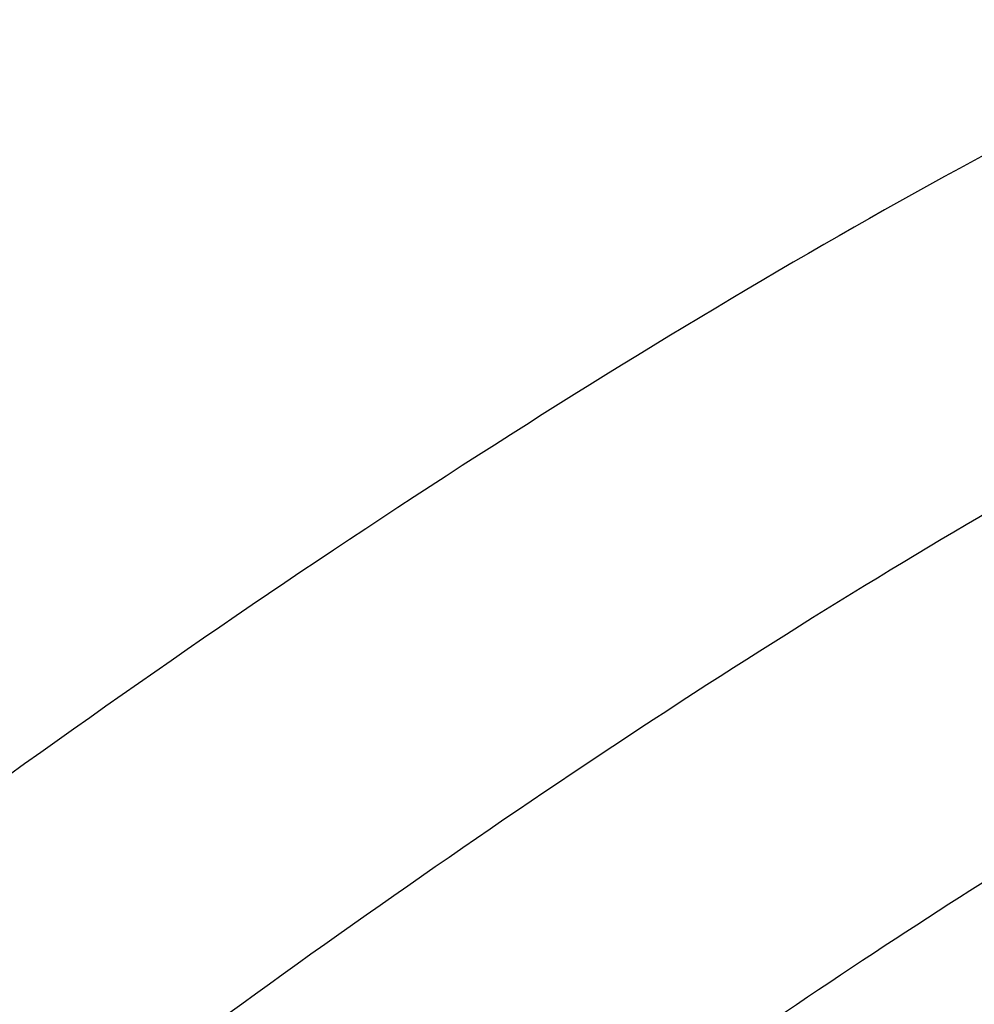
# Model space of a CAD drawing. Header units: millimetres. Extents: x -110 to 102, y -155 to 109.
# Tile 99 of 256: x -58.36 to -56.44, y 39.2 to 41.18. Entities that reach past the tile are written whole.
import ezdxf

# ---------------------------------------------------------------- set-up
doc = ezdxf.new("R2010")
doc.units = ezdxf.units.MM
doc.header["$MEASUREMENT"] = 0
doc.layers.add('surfs', color=7, linetype='Continuous', true_color=0x007f00)

msp = doc.modelspace()

# ---------------------------------------------------------------- linework, layer by layer
at = {"layer": 'surfs'}
for points in [[(-58.04514990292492, 49.41107265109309, 5.346777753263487), (-58.79729643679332, 49.11933258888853, 4.605028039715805), (-60.40747673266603, 48.35836861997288, 3.402891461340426), (-62.89780708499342, 46.85321980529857, 2.483462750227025), (-65.30693278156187, 45.11557297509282, 2.367352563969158), (-67.60502608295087, 43.25527525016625, 2.701994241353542), (-69.67096675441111, 41.28241856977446, 3.750509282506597), (-70.80203540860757, 39.93973960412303, 4.971647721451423), (-71.25035602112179, 39.29760539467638, 5.734574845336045)], [(-57.72062787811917, 48.84050665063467, 5.241257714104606), (-58.47030924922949, 48.55062382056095, 4.508490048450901), (-60.07160005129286, 47.79916756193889, 3.318974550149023), (-62.54680366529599, 46.31609203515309, 2.403690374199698), (-64.94311232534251, 44.60144534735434, 2.282931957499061), (-67.22825808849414, 42.75900893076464, 2.615878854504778), (-69.28680044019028, 40.80061543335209, 3.65651268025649), (-70.42070757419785, 39.46441272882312, 4.86530622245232), (-70.875160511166, 38.82348676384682, 5.619064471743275)], [(-57.42124631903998, 48.25593820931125, 5.142360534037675), (-58.16423021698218, 47.96939675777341, 4.421788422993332), (-59.74789025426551, 47.23063044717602, 3.249995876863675), (-62.19491662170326, 45.77479081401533, 2.342648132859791), (-64.566062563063, 44.08865727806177, 2.217571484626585), (-66.82699932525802, 42.27004776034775, 2.546612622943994), (-68.8682606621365, 40.33241054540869, 3.573967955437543), (-69.9995957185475, 39.006948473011, 4.764500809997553), (-70.45792632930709, 38.36926432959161, 5.505463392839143)], [(-57.15742285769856, 47.66006085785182, 5.051034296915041), (-57.88808330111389, 47.37845755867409, 4.346684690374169), (-59.44257078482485, 46.65585650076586, 3.199070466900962), (-61.8441444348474, 45.23329297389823, 2.30465932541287), (-64.17357599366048, 43.58263318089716, 2.175926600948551), (-66.39493352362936, 41.79591255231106, 2.49821034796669), (-68.40499801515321, 39.88803987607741, 3.505358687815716), (-69.5257471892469, 38.57987269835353, 4.670150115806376), (-69.98440071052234, 37.94873728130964, 5.393786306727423)], [(-56.93239659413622, 47.04703803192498, 4.966451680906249), (-57.64432815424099, 46.77250806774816, 4.283284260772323), (-59.1564002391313, 46.07081007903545, 3.167899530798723), (-61.49212045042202, 44.69001503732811, 2.292954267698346), (-63.75953962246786, 43.08481675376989, 2.161808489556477), (-65.92160959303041, 41.34167891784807, 2.474001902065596), (-67.88164019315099, 39.47683866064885, 3.452552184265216), (-68.98011233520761, 38.19577748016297, 4.582514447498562), (-69.43358270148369, 37.57624396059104, 5.283344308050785)], [(-56.74354612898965, 46.41684776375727, 4.887971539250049), (-57.43077769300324, 46.15142897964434, 4.23138692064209), (-58.88779399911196, 45.47548846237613, 3.157078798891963), (-61.13723075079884, 44.14611959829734, 2.309028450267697), (-63.32128524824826, 42.59853854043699, 2.17723850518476), (-65.40225694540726, 40.91385198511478, 2.476035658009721), (-67.29018411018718, 39.1094643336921, 3.417179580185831), (-68.35171412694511, 37.86872034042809, 4.502661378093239), (-68.79277088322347, 37.26770645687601, 5.174856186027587)], [(-56.5885284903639, 45.77626939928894, 4.81566262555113), (-57.24463883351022, 45.5209465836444, 4.190782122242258), (-58.63345151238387, 44.87373584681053, 3.165965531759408), (-60.77656576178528, 43.60347681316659, 2.35199731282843), (-62.8574177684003, 42.12465249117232, 2.221480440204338), (-64.83807511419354, 40.5132504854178, 2.504036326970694), (-66.63534563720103, 38.78763399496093, 3.399826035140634), (-67.64803050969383, 37.60157014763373, 4.432034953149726), (-68.07084819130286, 37.02668845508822, 5.070263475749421)], [(-56.46268100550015, 45.12421782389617, 4.748663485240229), (-57.08111922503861, 44.88007675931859, 4.160005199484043), (-58.38885197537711, 44.26471715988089, 3.192157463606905), (-60.40747365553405, 43.06133467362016, 2.418850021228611), (-62.36849940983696, 41.66234797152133, 2.291668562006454), (-64.23408988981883, 40.1388451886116, 2.555941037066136), (-65.92770185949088, 38.50988562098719, 3.399970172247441), (-66.88386041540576, 37.39240667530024, 4.371651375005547), (-67.28479802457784, 36.85098533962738, 4.971483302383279)], [(-56.05947868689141, 41.09453261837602, 4.434076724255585), (-56.36024435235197, 40.94652615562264, 4.104939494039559), (-57.01014458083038, 40.58682513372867, 3.550767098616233), (-58.0582448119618, 39.90434439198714, 3.090080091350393), (-59.11117796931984, 39.13007636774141, 3.010360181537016), (-60.13512276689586, 38.3102082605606, 3.152910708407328), (-61.08667895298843, 37.46323885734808, 3.633742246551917), (-61.63884070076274, 36.90700380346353, 4.180182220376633), (-61.8777383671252, 36.64419995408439, 4.511703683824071)], [(-55.9914893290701, 40.4211812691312, 4.39195860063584), (-56.23831682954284, 40.29171513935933, 4.104365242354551), (-56.77733992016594, 39.97894677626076, 3.616898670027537), (-57.66222214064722, 39.38818259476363, 3.207821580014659), (-58.5619067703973, 38.72180006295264, 3.137254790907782), (-59.44347435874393, 38.02257098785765, 3.261594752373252), (-60.26782718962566, 37.30829323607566, 3.685388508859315), (-60.74851955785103, 36.84652184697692, 4.164602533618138), (-60.95749782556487, 36.63060161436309, 4.453707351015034)], [(-55.90581280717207, 39.75008625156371, 4.351745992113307), (-56.10344740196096, 39.6390944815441, 4.10320637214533), (-56.54049333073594, 39.37239797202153, 3.678539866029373), (-57.2729056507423, 38.87017307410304, 3.318157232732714), (-58.02708763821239, 38.30678636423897, 3.256261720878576), (-58.77108513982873, 37.72179091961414, 3.363766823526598), (-59.46975693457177, 37.13220690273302, 3.734164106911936), (-59.87763990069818, 36.75856250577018, 4.150306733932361), (-60.05529937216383, 36.58621068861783, 4.399596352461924)]]:
    msp.add_open_spline(points, degree=3, knots=[0, 0, 0, 0, 1.178306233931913, 2.356612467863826, 3.534918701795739, 4.709102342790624, 5.883285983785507, 7.057469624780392, 7.057469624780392, 7.057469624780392, 7.057469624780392], dxfattribs=at)

doc.saveas('drawing.dxf')
